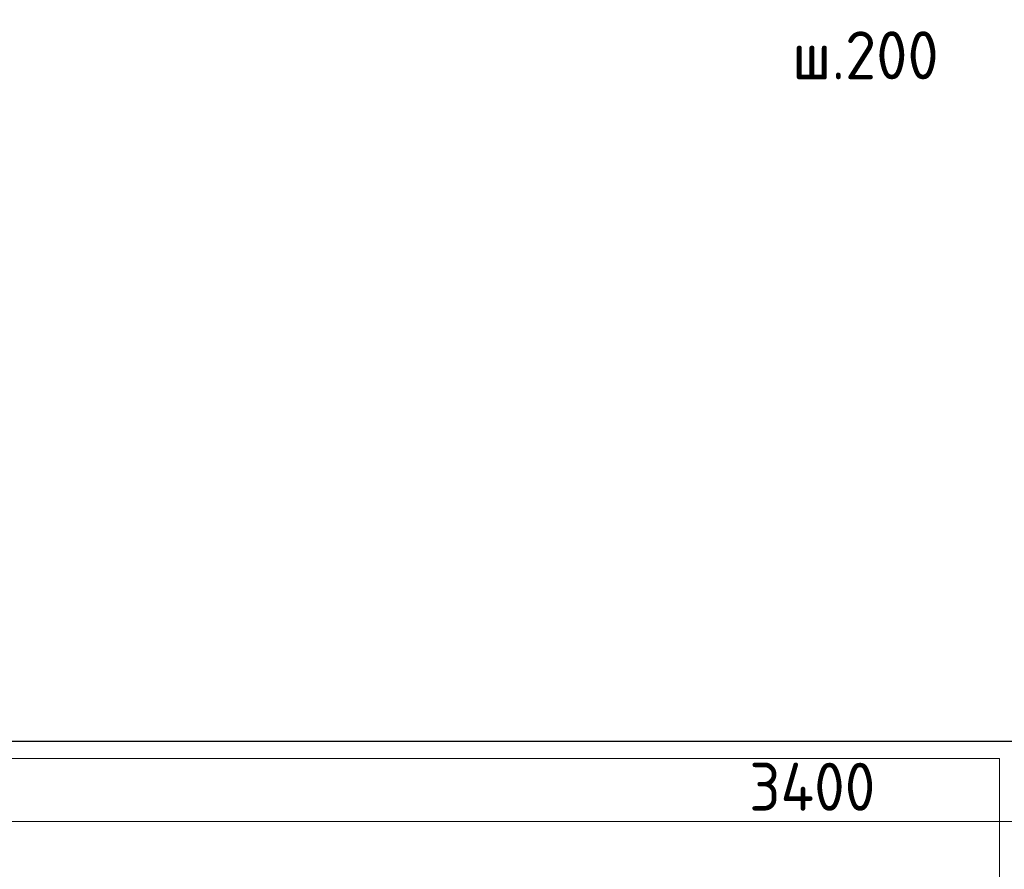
# Model space of a CAD drawing. Header units: millimetres. Extents: x 0 to 21000, y 0 to 14855.
# Tile 8 of 25: x 9005 to 11261, y 7096 to 9043. Entities that reach past the tile are written whole.
import ezdxf

# ---------------------------------------------------------------- set-up
doc = ezdxf.new("R2010")
doc.units = ezdxf.units.MM
doc.layers.add('Standard', color=7, linetype='Continuous', lineweight=25)
doc.layers.add('Размерная линия_ общее', color=7, linetype='Continuous', lineweight=13)
doc.styles.add('ISOCPEUR', font='txt')

msp = doc.modelspace()

# ---------------------------------------------------------------- linework, layer by layer
at = {"layer": 'Standard', "color": 254, "linetype": 'Continuous', "lineweight": 25, "true_color": 0xc4c4ff, "transparency": 33554687}
msp.add_lwpolyline([(1723.9, 7389.9), (20677.2, 7389.9), (20677.2, 13471.1), (1723.9, 13471.1), (1723.9, 7389.9)], dxfattribs=at)
at = {"layer": 'Standard', "color": 7, "linetype": 'Continuous', "lineweight": 13, "transparency": 33554687}
msp.add_lwpolyline([(11250, 7350), (1904.8, 7350), (1904.8, 152.7), (11250, 152.7), (11250, 7350)], dxfattribs=at)
at = {"layer": 'Размерная линия_ общее', "color": 7, "linetype": 'Continuous', "lineweight": 13, "transparency": 33554687}
msp.add_line((6581.2, 7205.2), (15080, 7205.2), dxfattribs=at)

# ---------------------------------------------------------------- texts
at = {"color": 7, "linetype": 'Continuous', "lineweight": 13, "transparency": 33554687, "insert": (10775, 8906.3), "char_height": 110, "width": 481.061, "attachment_point": 7, "style": 'ISOCPEUR'}
msp.add_mtext('\\W0.95;ш.200 ', dxfattribs=at)
at = {"layer": 'Размерная линия_ общее', "color": 7, "linetype": 'Continuous', "lineweight": 25, "transparency": 33554687, "insert": (10676.6, 7230.2), "char_height": 110, "width": 370.193, "attachment_point": 7, "style": 'ISOCPEUR'}
msp.add_mtext('\\W0.93;3400', dxfattribs=at)

doc.saveas('drawing.dxf')
